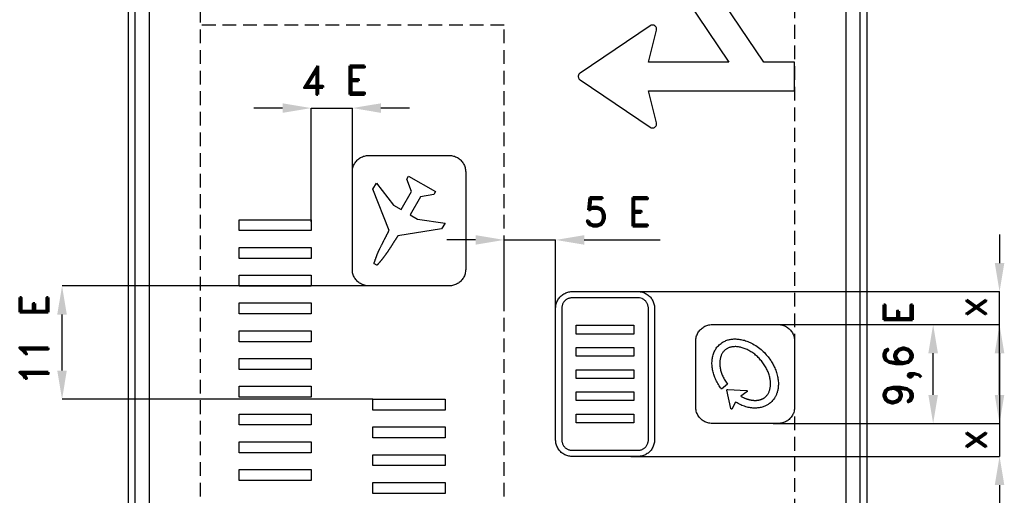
# Model space of a CAD drawing. Header units: millimetres. Extents: x -1096 to 3205, y 667 to 9904.
# Tile 2 of 3: x -1096 to 3205, y 3505 to 5583. Entities that reach past the tile are written whole.
import ezdxf

# ---------------------------------------------------------------- set-up
doc = ezdxf.new("R2010")
doc.units = ezdxf.units.MM
doc.header["$LTSCALE"] = 5
doc.linetypes.add('ČÁRKOVANÁX2', pattern=[1.5, 1, -0.5])
doc.layers.add('Kóty', color=2, linetype='Continuous')
doc.layers.add('Značka', color=7, linetype='Continuous')
doc.styles.get("Standard").update_dxf_attribs({"font": 'romand.shx', "height": 125})

msp = doc.modelspace()

# ---------------------------------------------------------------- linework, layer by layer
at = {"layer": 'Kóty'}
for p, q in [((52.2, 5196.9), (-72.8, 5196.9)), ((177.2, 4700.1), (177.2, 5197.1)), ((357.2, 4908.8), (357.2, 5197.1)), ((607.2, 5196.9), (482.2, 5196.9)), ((3184.5, 4645), (3184.5, 4520)), ((895.2, 4620.8), (770.2, 4620.8)), ((1020.2, 4318), (1020.2, 4621)), ((1245.2, 4318), (1245.2, 4621)), ((1370.2, 4620.8), (1701.8, 4620.8)), ((492, 4420), (-911, 4420)), ((1567, 4395), (3184.3, 4395)), ((1588.4, 4395), (3184.5, 4395)), ((3184.2, 3944), (3184.3, 4395)), ((-910.8, 4050), (-910.8, 4295)), ((2176.9, 4251), (2894.3, 4251)), ((2187.7, 4251), (3184.3, 4251)), ((2894.2, 3944), (2894.2, 4126)), ((3184.2, 4126), (3184.2, 3675)), ((447.2, 3925), (-911, 3925)), ((2195.9, 3819), (2894.3, 3819)), ((2217.2, 3819), (3184.3, 3819)), ((1573, 3675), (3184.3, 3675)), ((3184.2, 3550), (3184.2, 3425))]:
    msp.add_line(p, q, dxfattribs=at)
for points in [[(177.2, 5196.9), (357.2, 5196.9)], [(1020.2, 4621), (1245.2, 4621)]]:
    msp.add_lwpolyline(points, dxfattribs=at)
for points in [[(52.2, 5217.7), (52.2, 5176), (177.2, 5196.9)], [(482.2, 5217.7), (482.2, 5176), (357.2, 5196.9)], [(895.2, 4641.7), (895.2, 4600), (1020.2, 4620.8)], [(1370.2, 4641.7), (1370.2, 4600), (1245.2, 4620.8)], [(3163.3, 4520), (3205, 4520), (3184.2, 4395)], [(-931.7, 4295), (-890, 4295), (-910.8, 4420)], [(2873.3, 4126), (2915, 4126), (2894.2, 4251)], [(3163.3, 4126), (3205, 4126), (3184.2, 4251)], [(-931.7, 4050), (-890, 4050), (-910.8, 3925)], [(2873.3, 3944), (2915, 3944), (2894.2, 3819)], [(3163.3, 3944), (3205, 3944), (3184.2, 3819)], [(3163.3, 3550), (3205, 3550), (3184.2, 3675)]]:
    msp.add_solid(points, dxfattribs=at)
at = {"layer": 'Značka', "color": 6, "linetype": 'ČÁRKOVANÁX2', "ltscale": 12}
for p, q in [((1020.2, 5559.3), (-305.8, 5559.3)), ((1020.2, 1610.1), (1020.2, 5559.3))]:
    msp.add_line(p, q, dxfattribs=at)
at = {"layer": 'Značka', "color": 5}
for points in [[(2604.2, 1295.1), (-620.8, 1295.1), (-620.8, 9295.1), (2604.2, 9295.1), (2604.2, 1295.1)], [(-590.8, 1465.1), (-590.8, 9125.1)], [(-530.8, 9125.1), (-530.8, 1465.1)], [(2514.2, 1465.1), (2514.2, 9125.1)], [(2574.2, 9125.1), (2574.2, 1465.1)], [(177.2, 4661.3), (-137.8, 4661.3), (-137.8, 4709), (177.2, 4709), (177.2, 4661.3)], [(177.2, 4540), (-137.8, 4540), (-137.8, 4587.8), (177.2, 4587.8), (177.2, 4540)], [(177.2, 4418.8), (-137.8, 4418.8), (-137.8, 4466.5), (177.2, 4466.5), (177.2, 4418.8)], [(177.2, 4297.5), (-137.8, 4297.5), (-137.8, 4345.3), (177.2, 4345.3), (177.2, 4297.5)], [(177.2, 4176.3), (-137.8, 4176.3), (-137.8, 4224), (177.2, 4224), (177.2, 4176.3)], [(1587.2, 4209.8), (1335.2, 4209.8), (1335.2, 4248), (1587.2, 4248), (1587.2, 4209.8)], [(1587.2, 4112.8), (1335.2, 4112.8), (1335.2, 4151), (1587.2, 4151), (1587.2, 4112.8)], [(177.2, 4055), (-137.8, 4055), (-137.8, 4102.8), (177.2, 4102.8), (177.2, 4055)], [(1587.2, 4015.9), (1335.2, 4015.9), (1335.2, 4054), (1587.2, 4054), (1587.2, 4015.9)], [(177.2, 3933.8), (-137.8, 3933.8), (-137.8, 3981.5), (177.2, 3981.5), (177.2, 3933.8)], [(1587.2, 3918.9), (1335.2, 3918.9), (1335.2, 3957.1), (1587.2, 3957.1), (1587.2, 3918.9)], [(762.2, 3877.3), (447.2, 3877.3), (447.2, 3925), (762.2, 3925), (762.2, 3877.3)], [(177.2, 3812.6), (-137.8, 3812.6), (-137.8, 3860.3), (177.2, 3860.3), (177.2, 3812.6)], [(1587.2, 3821.9), (1335.2, 3821.9), (1335.2, 3860.1), (1587.2, 3860.1), (1587.2, 3821.9)], [(762.2, 3756), (447.2, 3756), (447.2, 3803.8), (762.2, 3803.8), (762.2, 3756)], [(177.2, 3691.3), (-137.8, 3691.3), (-137.8, 3739.1), (177.2, 3739.1), (177.2, 3691.3)], [(762.2, 3634.8), (447.2, 3634.8), (447.2, 3682.5), (762.2, 3682.5), (762.2, 3634.8)], [(177.2, 3570.1), (-137.8, 3570.1), (-137.8, 3617.8), (177.2, 3617.8), (177.2, 3570.1)], [(762.2, 3513.5), (447.2, 3513.5), (447.2, 3561.3), (762.2, 3561.3), (762.2, 3513.5)]]:
    msp.add_lwpolyline(points, dxfattribs=at)
at = {"layer": 'Značka', "color": 6, "linetype": 'ČÁRKOVANÁX2', "ltscale": 12}
msp.add_lwpolyline([(2289.2, 1610.1), (-305.8, 1610.1), (-305.8, 8980.1), (2289.2, 8980.1), (2289.2, 1610.1)], dxfattribs=at)
at = {"layer": 'Značka', "color": 5}
for points in [[(1772.9, 5737.9), (2002.2, 5398), (1650.2, 5398), (1685.6, 5537.5), (1685.8, 5538.4), (1686, 5539.2, 0.05146), (1686.2, 5542.7, 0.051611), (1685.7, 5546.1, 0.064186), (1684.2, 5550.2, 0.064096), (1681.7, 5553.8, 0.063963), (1678.5, 5556.7), (1674.7, 5558.7), (1670.5, 5559.8), (1666.2, 5559.8), (1662.7, 5559.2), (1659.6, 5557.8), (1658.8, 5557.3), (1658.1, 5556.9), (1352.1, 5349.9), (1351.4, 5349.3), (1350.7, 5348.8), (1348.2, 5346.3, 0.052158), (1346.3, 5343.4, 0.064824), (1344.7, 5339.3, 0.065076), (1344.2, 5335, 0.064735), (1344.7, 5330.6, 0.063131), (1346.3, 5326.5, 0.052115), (1348.2, 5323.6, 0.056966), (1350.7, 5321.1), (1351.4, 5320.6), (1352.1, 5320), (1658.1, 5113), (1658.8, 5112.6), (1659.6, 5112.1), (1662.7, 5110.8), (1666.2, 5110.1), (1670.5, 5110.1), (1674.7, 5111.2, 0.064022), (1678.5, 5113.2, 0.063853), (1681.7, 5116.1, 0.063529), (1684.2, 5119.7, 0.062352), (1685.7, 5123.8, 0.051607), (1686.2, 5127.2, 0.056284), (1686, 5130.7), (1685.8, 5131.5), (1685.6, 5132.4), (1650.2, 5272), (2289.2, 5272), (2289.2, 5398), (2154.2, 5398), (1877.4, 5808.3)], [(1677.2, 3747), (1677.2, 3746.7), (1677.2, 3746.4, -0.03218), (1676.5, 3737.1, -0.035443), (1674.6, 3728, -0.036275), (1671.6, 3719.1, -0.034446), (1667.4, 3710.8, -0.033737), (1662.2, 3703, -0.034075), (1656.1, 3696, -0.034224), (1649.1, 3689.9, -0.034223), (1641.3, 3684.7, -0.034053), (1633, 3680.5, -0.033425), (1624.2, 3677.5, -0.03411), (1615, 3675.6, -0.036759), (1605.7, 3675), (1605.4, 3675), (1605.2, 3675), (1317.2, 3675), (1316.9, 3675), (1316.6, 3675, -0.032164), (1307.3, 3675.6, -0.035425), (1298.2, 3677.5, -0.036265), (1289.3, 3680.5, -0.034417), (1281, 3684.7, -0.033701), (1273.2, 3689.9, -0.034073), (1266.3, 3696, -0.034204), (1260.1, 3703, -0.034235), (1254.9, 3710.8, -0.034044), (1250.7, 3719.1, -0.033427), (1247.7, 3728, -0.034133), (1245.8, 3737.1, -0.036746), (1245.2, 3746.4), (1245.2, 3746.7), (1245.2, 3747), (1245.2, 4323), (1245.2, 4323.2), (1245.2, 4323.5, -0.032176), (1245.8, 4332.8, -0.035456), (1247.7, 4342, -0.036269), (1250.7, 4350.8, -0.034399), (1254.9, 4359.1, -0.033697), (1260.1, 4366.9, -0.034075), (1266.3, 4373.9, -0.034224), (1273.2, 4380, -0.034253), (1281, 4385.2, -0.034032), (1289.3, 4389.4, -0.033403), (1298.2, 4392.4, -0.034158), (1307.3, 4394.3, -0.036735), (1316.6, 4395), (1316.9, 4395), (1317.2, 4395), (1605.2, 4395), (1605.4, 4395), (1605.7, 4395, -0.03219), (1615, 4394.3, -0.035479), (1624.2, 4392.4, -0.036249), (1633, 4389.4, -0.034393), (1641.3, 4385.2, -0.033723), (1649.1, 4380, -0.034073), (1656.1, 4373.9, -0.034223), (1662.3, 4366.9, -0.034227), (1667.4, 4359.1, -0.03405), (1671.6, 4350.8, -0.033411), (1674.6, 4342, -0.03412), (1676.5, 4332.8, -0.036746), (1677.2, 4323.5), (1677.2, 4323.2), (1677.2, 4323), (1677.2, 3747)], [(1677.2, 3747), (1677.2, 3746.7), (1677.2, 3746.4, -0.03218), (1676.5, 3737.1, -0.035443), (1674.6, 3728, -0.036275), (1671.6, 3719.1, -0.034446), (1667.4, 3710.8, -0.033737), (1662.2, 3703, -0.034075), (1656.1, 3696, -0.034224), (1649.1, 3689.9, -0.034223), (1641.3, 3684.7, -0.034053), (1633, 3680.5, -0.033425), (1624.2, 3677.5, -0.03411), (1615, 3675.6, -0.036759), (1605.7, 3675), (1605.4, 3675), (1605.2, 3675), (1317.2, 3675), (1316.9, 3675), (1316.6, 3675, -0.032164), (1307.3, 3675.6, -0.035425), (1298.2, 3677.5, -0.036265), (1289.3, 3680.5, -0.034417), (1281, 3684.7, -0.033701), (1273.2, 3689.9, -0.034073), (1266.3, 3696, -0.034204), (1260.1, 3703, -0.034235), (1254.9, 3710.8, -0.034044), (1250.7, 3719.1, -0.033427), (1247.7, 3728, -0.034133), (1245.8, 3737.1, -0.036746), (1245.2, 3746.4), (1245.2, 3746.7), (1245.2, 3747), (1245.2, 4323), (1245.2, 4323.2), (1245.2, 4323.5, -0.032176), (1245.8, 4332.8, -0.035456), (1247.7, 4342, -0.036269), (1250.7, 4350.8, -0.034399), (1254.9, 4359.1, -0.033697), (1260.1, 4366.9, -0.034075), (1266.3, 4373.9, -0.034224), (1273.2, 4380, -0.034253), (1281, 4385.2, -0.034032), (1289.3, 4389.4, -0.033403), (1298.2, 4392.4, -0.034158), (1307.3, 4394.3, -0.036735), (1316.6, 4395), (1316.9, 4395), (1317.2, 4395), (1605.2, 4395), (1605.4, 4395), (1605.7, 4395, -0.03219), (1615, 4394.3, -0.035479), (1624.2, 4392.4, -0.036249), (1633, 4389.4, -0.034393), (1641.3, 4385.2, -0.033723), (1649.1, 4380, -0.034073), (1656.1, 4373.9, -0.034223), (1662.3, 4366.9, -0.034227), (1667.4, 4359.1, -0.03405), (1671.6, 4350.8, -0.033411), (1674.6, 4342, -0.03412), (1676.5, 4332.8, -0.036746), (1677.2, 4323.5), (1677.2, 4323.2), (1677.2, 4323), (1677.2, 3747)], [(1650.2, 3747), (1650.2, 4323), (1650.2, 4323.1), (1650.2, 4323.3, 0.032186), (1649.8, 4329.1, 0.035433), (1648.6, 4334.8, 0.036261), (1646.7, 4340.3, 0.03442), (1644.1, 4345.6, 0.033744), (1640.8, 4350.4, 0.034052), (1637, 4354.8, 0.034212), (1632.6, 4358.6, 0.034216), (1627.8, 4361.9, 0.034039), (1622.6, 4364.5), (1617, 4366.4), (1611.3, 4367.6, 0.036748), (1605.5, 4368), (1605.3, 4368), (1605.2, 4368), (1317.2, 4368), (1317, 4368), (1316.8, 4368, 0.032169), (1311, 4367.5, 0.035478), (1305.3, 4366.4, 0.036283), (1299.8, 4364.5, 0.034439), (1294.6, 4361.9, 0.033698), (1289.7, 4358.6, 0.034079), (1285.3, 4354.8, 0.034184), (1281.5, 4350.4, 0.034239), (1278.3, 4345.6, 0.034021), (1275.6, 4340.3, 0.033445), (1273.8, 4334.8, 0.034149), (1272.6, 4329.1, 0.036748), (1272.2, 4323.3), (1272.2, 4323.1), (1272.2, 4323), (1272.2, 3747), (1272.2, 3746.8), (1272.2, 3746.6, 0.03219), (1272.6, 3740.8, 0.035474), (1273.8, 3735.1, 0.036276), (1275.6, 3729.6, 0.034439), (1278.3, 3724.4, 0.033722), (1281.5, 3719.5, 0.034107), (1285.3, 3715.1, 0.034212), (1289.7, 3711.3, 0.034228), (1294.6, 3708, 0.03403), (1299.8, 3705.4, 0.033405), (1305.3, 3703.5, 0.034132), (1311, 3702.3, 0.036792), (1316.8, 3702), (1317, 3702), (1317.2, 3702), (1605.2, 3702), (1605.3, 3702), (1605.5, 3702, 0.032251), (1611.3, 3702.4, 0.035476), (1617, 3703.5, 0.036283), (1622.6, 3705.4, 0.03443), (1627.8, 3708, 0.033768), (1632.6, 3711.3, 0.034079), (1637, 3715.1, 0.034224), (1640.8, 3719.5, 0.034234), (1644.1, 3724.4, 0.034057), (1646.7, 3729.6, 0.033415), (1648.6, 3735.1, 0.034119), (1649.8, 3740.8, 0.036737), (1650.2, 3746.6), (1650.2, 3746.8), (1650.2, 3747)], [(2289.2, 3891), (2289.2, 3890.7), (2289.2, 3890.4, -0.032183), (2288.5, 3881.1, -0.035449), (2286.6, 3872, -0.036279), (2283.6, 3863.1, -0.034434), (2279.4, 3854.8, -0.033734), (2274.2, 3847, -0.034075), (2268.1, 3840, -0.034222), (2261.1, 3833.9, -0.034227), (2253.3, 3828.7, -0.034054), (2245, 3824.5, -0.033426), (2236.2, 3821.5, -0.034108), (2227, 3819.6, -0.036759), (2217.7, 3819), (2217.4, 3819), (2217.2, 3819), (1929.2, 3819), (1928.9, 3819), (1928.6, 3819, -0.032164), (1919.3, 3819.6, -0.035427), (1910.2, 3821.5, -0.036273), (1901.3, 3824.5, -0.034417), (1893, 3828.7, -0.033701), (1885.2, 3833.9, -0.034073), (1878.2, 3840, -0.034223), (1872.1, 3847, -0.034256), (1866.9, 3854.8, -0.03405), (1862.7, 3863.1, -0.033427), (1859.7, 3872, -0.03412), (1857.8, 3881.1, -0.036746), (1857.2, 3890.4), (1857.2, 3890.7), (1857.2, 3891), (1857.2, 4179), (1857.2, 4179.2), (1857.2, 4179.5, -0.032176), (1857.8, 4188.8, -0.035443), (1859.7, 4198, -0.036275), (1862.7, 4206.8, -0.034422), (1866.9, 4215.1, -0.033708), (1872.1, 4222.9, -0.034075), (1878.2, 4229.9, -0.034224), (1885.2, 4236, -0.034246), (1893, 4241.2, -0.034029), (1901.3, 4245.4, -0.033401), (1910.2, 4248.4, -0.034161), (1919.3, 4250.3, -0.036733), (1928.6, 4251), (1928.9, 4251), (1929.2, 4251), (2217.2, 4251), (2217.4, 4251), (2217.7, 4251, -0.032189), (2227, 4250.3, -0.035477), (2236.2, 4248.4, -0.036248), (2245, 4245.4, -0.034397), (2253.3, 4241.2, -0.033721), (2261.1, 4236, -0.034073), (2268.1, 4229.9, -0.034221), (2274.3, 4222.9, -0.034222), (2279.4, 4215.1, -0.034047), (2283.6, 4206.8, -0.033411), (2286.6, 4198, -0.03413), (2288.5, 4188.8, -0.036746), (2289.2, 4179.5), (2289.2, 4179.2), (2289.2, 4179), (2289.2, 3891)], [(2016.7, 3883.8), (2016.7, 3883.8), (2016.7, 3883.7), (2016.6, 3883.6), (2016.6, 3883.6), (2016.6, 3883.5), (2016.6, 3883.5), (2016.6, 3883.5), (2016.6, 3883.5), (2016.5, 3883.5), (2016.5, 3883.4), (2016.5, 3883.4), (2016.5, 3883.3), (2016.4, 3883.3), (2016.4, 3883.3), (2016.4, 3883.2), (2016.3, 3883.2), (2016.3, 3883.2), (2016.3, 3883.2), (2016.3, 3883.2), (2016.3, 3883.2), (2016.3, 3883.2), (2016.3, 3883.1), (2016.3, 3883.1), (2016.2, 3883.1), (2016.2, 3883), (2016.2, 3883), (2016.1, 3883), (2016.1, 3882.9), (2016.1, 3882.9), (2016, 3882.9), (2016, 3882.9), (2016, 3882.9), (2016, 3882.9), (2016, 3882.9), (2016, 3882.8), (2016, 3882.8), (2015.9, 3882.8), (2015.9, 3882.8), (2015.9, 3882.7), (2015.9, 3882.7), (2015.8, 3882.7), (2015.8, 3882.7), (2015.7, 3882.6), (2015.7, 3882.6), (2015.7, 3882.6), (2015.7, 3882.6), (2015.7, 3882.6), (2015.7, 3882.6), (2015.7, 3882.6), (2015.6, 3882.5), (2015.6, 3882.5), (2015.6, 3882.5), (2015.5, 3882.5), (2015.5, 3882.5), (2015.4, 3882.4), (2015.4, 3882.4), (2015.4, 3882.4), (2015.3, 3882.4), (2015.3, 3882.4), (2015.3, 3882.4), (2015.3, 3882.4), (2015.3, 3882.4), (2015.3, 3882.3), (2015.2, 3882.3), (2015.2, 3882.3), (2015.2, 3882.3), (2015.1, 3882.3), (2015.1, 3882.2), (2015.1, 3882.2), (2015, 3882.2), (2015, 3882.2), (2014.9, 3882.2), (2014.9, 3882.2), (2014.9, 3882.2), (2014.9, 3882.2), (2014.9, 3882.2), (2014.9, 3882.2), (2014.8, 3882.1), (2014.8, 3882.1), (2014.8, 3882.1), (2014.7, 3882.1), (2014.7, 3882.1), (2014.6, 3882.1), (2014.6, 3882.1), (2014.5, 3882.1), (2014.5, 3882), (2014.5, 3882), (2014.5, 3882), (2014.5, 3882), (2014.5, 3882), (2014.4, 3882), (2014.4, 3882), (2014.4, 3882), (2014.3, 3882), (2014.3, 3882), (2014.2, 3882), (2014.2, 3882), (2014.2, 3882), (2014.1, 3882), (2014.1, 3882), (2014.1, 3882), (2014, 3882), (2014, 3882), (2014, 3882), (2014, 3882), (2014, 3882), (2013.9, 3882), (2013.9, 3882), (2013.8, 3882), (2013.8, 3882), (2013.8, 3882), (2013.7, 3882), (2013.7, 3882), (2013.6, 3882), (2013.6, 3882), (2013.6, 3882), (2013.6, 3882), (2013.6, 3882), (2013.6, 3882), (2013.5, 3882), (2013.5, 3882), (2013.4, 3882), (2013.4, 3882), (2013.4, 3882), (2013.3, 3882), (2013.3, 3882), (2013.2, 3882), (2013.2, 3882), (2013.2, 3882), (2013.2, 3882), (2013.2, 3882), (2013.1, 3882), (2013.1, 3882), (2013.1, 3882), (2013, 3882), (2013, 3882), (2013, 3882), (2012.9, 3882), (2012.9, 3882.1), (2012.8, 3882.1), (2012.8, 3882.1), (2012.7, 3882.1), (2012.7, 3882.1), (2012.7, 3882.1), (2012.3, 3882.2), (2011.9, 3882.4), (2011.5, 3882.7), (2011.2, 3883), (2010.9, 3883.3), (2010.7, 3883.7), (2010.7, 3883.7), (2010.7, 3883.7), (2010.7, 3883.8), (2010.7, 3883.8), (2010.6, 3883.8), (2010.6, 3883.9), (2010.6, 3883.9), (2010.6, 3883.9), (2010.6, 3884), (2010.6, 3884), (2010.5, 3884.1), (2010.5, 3884.1), (2010.5, 3884.1), (2010.5, 3884.1), (2010.5, 3884.1), (2010.5, 3884.1), (2010.5, 3884.2), (2010.5, 3884.2), (2010.5, 3884.2), (2010.5, 3884.3), (2010.4, 3884.3), (2010.4, 3884.3), (2010.4, 3884.4), (2010.4, 3884.4), (2010.4, 3884.5), (2010.4, 3884.5), (2010.4, 3884.5), (2010.4, 3884.5), (2010.4, 3884.6), (2010.4, 3884.6), (1993.3, 3963.8), (1993.3, 3963.9), (1993.3, 3963.9), (1993.3, 3964.3), (1993.3, 3964.3), (1993.3, 3964.3), (1993.3, 3964.3), (1993.3, 3964.4), (1993.3, 3964.4), (1993.3, 3964.4), (1993.3, 3964.5), (1993.3, 3964.5), (1993.3, 3964.5), (1993.3, 3964.6), (1993.3, 3964.6), (1993.3, 3964.6), (1993.3, 3964.7), (1993.3, 3964.7), (1993.3, 3964.7), (1993.3, 3964.7), (1993.3, 3964.7), (1993.3, 3964.7), (1993.3, 3964.8), (1993.3, 3964.8), (1993.3, 3964.9), (1993.3, 3964.9), (1993.3, 3964.9), (1993.3, 3965), (1993.3, 3965), (1993.3, 3965.1), (1993.3, 3965.1), (1993.3, 3965.1), (1993.3, 3965.1), (1993.3, 3965.1), (1993.3, 3965.1), (1993.3, 3965.2), (1993.3, 3965.2), (1993.3, 3965.2), (1993.3, 3965.3), (1993.4, 3965.3), (1993.4, 3965.4), (1993.4, 3965.4), (1993.4, 3965.5), (1993.4, 3965.5), (1993.4, 3965.5), (1993.4, 3965.5), (1993.4, 3965.5), (1993.4, 3965.5), (1993.4, 3965.6), (1993.4, 3965.6), (1993.4, 3965.6), (1993.5, 3965.7), (1993.5, 3965.7), (1993.5, 3965.8), (1993.5, 3965.8), (1993.5, 3965.8), (1993.5, 3965.9), (1993.6, 3965.9), (1993.6, 3965.9), (1993.6, 3965.9), (1993.6, 3965.9), (1993.6, 3965.9), (1993.6, 3966), (1993.6, 3966), (1993.6, 3966), (1993.6, 3966.1), (1993.7, 3966.1), (1993.7, 3966.2), (1993.7, 3966.2), (1993.7, 3966.2), (1993.7, 3966.3), (1993.8, 3966.3), (1993.8, 3966.3), (1993.8, 3966.3), (1993.8, 3966.3), (1993.8, 3966.3), (1993.8, 3966.4), (1993.8, 3966.4), (1993.8, 3966.4), (1993.9, 3966.5), (1993.9, 3966.5), (1993.9, 3966.5), (1993.9, 3966.6), (1994, 3966.6), (1994, 3966.6), (1994, 3966.7), (1994, 3966.7), (1994, 3966.7), (1994, 3966.7), (1994, 3966.7), (1994.1, 3966.7), (1994.1, 3966.7), (1994.1, 3966.8), (1994.1, 3966.8), (1994.2, 3966.8), (1994.2, 3966.9), (1994.2, 3966.9), (1994.3, 3966.9), (1994.3, 3967), (1994.3, 3967), (1994.3, 3967), (1994.3, 3967), (1994.3, 3967), (1994.4, 3967), (1994.4, 3967), (1994.4, 3967.1), (1994.4, 3967.1), (1994.5, 3967.1), (1994.5, 3967.1), (1994.5, 3967.2), (1994.6, 3967.2), (1994.6, 3967.2), (1994.6, 3967.2), (1994.7, 3967.3), (1994.7, 3967.3), (1994.7, 3967.3), (1994.7, 3967.3), (1994.7, 3967.3), (1994.7, 3967.3), (1994.8, 3967.3), (1994.8, 3967.3), (1994.8, 3967.4), (1994.9, 3967.4), (1994.9, 3967.4), (1994.9, 3967.4), (1995, 3967.5), (1995, 3967.5), (1995.1, 3967.5), (1995.1, 3967.5), (1995.1, 3967.5), (1995.1, 3967.5), (1995.1, 3967.5), (1995.1, 3967.5), (1995.1, 3967.5), (1995.2, 3967.6), (1995.2, 3967.6), (1995.3, 3967.6), (1995.3, 3967.6), (1995.3, 3967.6), (1995.4, 3967.6), (1995.4, 3967.7), (1995.5, 3967.7), (1995.5, 3967.7), (1995.5, 3967.7), (1995.5, 3967.7), (1995.5, 3967.7), (1995.5, 3967.7), (1995.6, 3967.7), (1995.6, 3967.7), (1995.6, 3967.7), (1995.7, 3967.8), (1995.7, 3967.8), (1995.8, 3967.8), (1995.8, 3967.8), (1995.8, 3967.8), (1995.9, 3967.8), (1995.9, 3967.8), (1995.9, 3967.8), (1995.9, 3967.8), (1995.9, 3967.8), (1995.9, 3967.8), (1996, 3967.8), (1996, 3967.8), (1996.1, 3967.8), (1996.1, 3967.9), (1996.1, 3967.9), (1996.2, 3967.9), (1996.2, 3967.9), (1996.3, 3967.9), (1996.3, 3967.9), (1996.3, 3967.9), (1996.3, 3967.9), (1996.3, 3967.9), (1996.4, 3967.9), (1996.4, 3967.9), (1996.4, 3967.9), (1996.5, 3967.9), (1996.5, 3967.9), (1996.5, 3967.9), (1996.6, 3967.9), (1996.6, 3967.9), (1996.7, 3967.9), (1996.7, 3967.9), (1996.8, 3967.9), (1996.8, 3967.9), (1996.8, 3967.9), (1996.8, 3967.9), (1996.9, 3967.9), (2078.9, 3963), (2078.9, 3963), (2079, 3963), (2079.1, 3962.9), (2079.2, 3962.9), (2079.6, 3962.8), (2080, 3962.7), (2080.4, 3962.5), (2080.8, 3962.3), (2081.1, 3962), (2081.4, 3961.6), (2081.6, 3961.3), (2081.8, 3960.9), (2082, 3960.4), (2082.1, 3960), (2082.1, 3959.6), (2082, 3959.1), (2082, 3959.1), (2082, 3959.1), (2082, 3959.1), (2082, 3959), (2082, 3959), (2082, 3959), (2082, 3958.9), (2082, 3958.9), (2082, 3958.9), (2082, 3958.8), (2082, 3958.8), (2082, 3958.7), (2082, 3958.7), (2082, 3958.7), (2082, 3958.7), (2082, 3958.7), (2081.9, 3958.7), (2081.9, 3958.6), (2081.9, 3958.6), (2081.9, 3958.6), (2081.9, 3958.5), (2081.9, 3958.5), (2081.9, 3958.4), (2081.8, 3958.4), (2081.8, 3958.3), (2081.8, 3958.3), (2081.8, 3958.3), (2081.8, 3958.3), (2081.8, 3958.3), (2081.8, 3958.3), (2081.8, 3958.2), (2081.8, 3958.2), (2081.8, 3958.2), (2081.7, 3958.1), (2081.7, 3958.1), (2081.7, 3958.1), (2081.7, 3958), (2081.7, 3958), (2081.6, 3957.9), (2081.6, 3957.9), (2081.6, 3957.9), (2081.6, 3957.9), (2081.6, 3957.9), (2081.6, 3957.9), (2081.6, 3957.9), (2081.6, 3957.8), (2081.5, 3957.8), (2081.5, 3957.8), (2081.5, 3957.7), (2081.5, 3957.7), (2081.4, 3957.7), (2081.4, 3957.6), (2081.4, 3957.6), (2081.4, 3957.5), (2081.4, 3957.5), (2081.3, 3957.5), (2081.3, 3957.5), (2081.3, 3957.5), (2081.3, 3957.5), (2081.3, 3957.5), (2081.3, 3957.4), (2081.2, 3957.4), (2081.2, 3957.4), (2081.2, 3957.3), (2081.2, 3957.3), (2081.1, 3957.3), (2081.1, 3957.2), (2081.1, 3957.2), (2081.1, 3957.2), (2081.1, 3957.2), (2081, 3957.2), (2081, 3957.2), (2081, 3957.2), (2081, 3957.1), (2081, 3957.1), (2080.9, 3957.1), (2080.9, 3957.1), (2080.9, 3957), (2080.8, 3957), (2080.8, 3957), (2080.8, 3957), (2080.7, 3956.9), (2080.7, 3956.9), (2080.7, 3956.9), (2080.7, 3956.9), (2080.6, 3956.9), (2053.8, 3938.1), (2055.8, 3937), (2057.9, 3935.9), (2059.9, 3934.9), (2061.9, 3933.8), (2063.9, 3932.8), (2065.9, 3931.9), (2068, 3931), (2070, 3930.1), (2072, 3929.3), (2074, 3928.4), (2076, 3927.7), (2078, 3926.9), (2080, 3926.2), (2082, 3925.6), (2084, 3924.9), (2086, 3924.4), (2088, 3923.8), (2089.9, 3923.3), (2091.9, 3922.8), (2093.8, 3922.4), (2095.7, 3922), (2097.7, 3921.6), (2099.6, 3921.2), (2101.4, 3920.9), (2103.3, 3920.7), (2105.2, 3920.4), (2107, 3920.2), (2108.8, 3920.1), (2110.6, 3920), (2112.4, 3919.9), (2114.2, 3919.8), (2115.9, 3919.8), (2117.7, 3919.8), (2119.4, 3919.8), (2121.1, 3919.9), (2122.7, 3920), (2124.4, 3920.1), (2126, 3920.3), (2127.6, 3920.5), (2129.2, 3920.7), (2130.7, 3921), (2132.3, 3921.2), (2133.8, 3921.5), (2135.3, 3921.9), (2136.7, 3922.2), (2138.2, 3922.6), (2139.6, 3923.1), (2141, 3923.5), (2142.4, 3924), (2143.7, 3924.5), (2145, 3925), (2146.3, 3925.5), (2147.6, 3926.1), (2148.9, 3926.7), (2150.1, 3927.3), (2151.3, 3928), (2152.5, 3928.6), (2153.7, 3929.3), (2154.8, 3930), (2155.9, 3930.8), (2157, 3931.5), (2158.1, 3932.3), (2159.2, 3933.1), (2160.2, 3934), (2162.3, 3935.8), (2164.3, 3937.7), (2166.3, 3939.7), (2168.1, 3941.9), (2169.9, 3944.2), (2171.6, 3946.5), (2173.1, 3949), (2174.6, 3951.6), (2176, 3954.4), (2177.3, 3957.2), (2178.5, 3960.2), (2179.6, 3963.3), (2180.6, 3966.5), (2181.4, 3969.9), (2182.2, 3973.3), (2182.8, 3976.9), (2183.3, 3980.5), (2183.6, 3984.3), (2183.8, 3988.2), (2183.9, 3992.1), (2183.8, 3996.2), (2183.6, 4000.3), (2183.2, 4004.5), (2182.6, 4008.8), (2182, 4013.1), (2181.1, 4017.5), (2180.1, 4021.9), (2179, 4026.3), (2177.7, 4030.8), (2176.2, 4035.3), (2174.6, 4039.8), (2172.8, 4044.3), (2170.9, 4048.8), (2168.8, 4053.3), (2166.6, 4057.8), (2164.2, 4062.3), (2161.7, 4066.7), (2159.1, 4071.1), (2156.3, 4075.4), (2153.4, 4079.7), (2150.4, 4083.9), (2147.3, 4088), (2144, 4092.1), (2140.7, 4096.1), (2137.2, 4100), (2133.6, 4103.8), (2130, 4107.4), (2126.3, 4111), (2122.4, 4114.5), (2118.5, 4117.8), (2114.6, 4121.1), (2110.6, 4124.1), (2106.5, 4127.1), (2102.4, 4129.9), (2098.2, 4132.6), (2094, 4135.1), (2089.8, 4137.5), (2085.6, 4139.8), (2081.4, 4141.8), (2077.1, 4143.8), (2072.9, 4145.5), (2068.7, 4147.1), (2064.5, 4148.6), (2060.4, 4149.9), (2056.2, 4151), (2052.2, 4152), (2048.1, 4152.8), (2044.2, 4153.4), (2040.3, 4153.9), (2036.5, 4154.3), (2032.7, 4154.5), (2029.1, 4154.5), (2025.5, 4154.4), (2022, 4154.2), (2018.6, 4153.9), (2015.3, 4153.4), (2012.1, 4152.7), (2009.1, 4152), (2006.1, 4151.1), (2003.2, 4150.2), (2000.4, 4149.1), (1997.8, 4147.9), (1995.2, 4146.6), (1992.7, 4145.2), (1990.3, 4143.7), (1988, 4142), (1985.8, 4140.3), (1983.7, 4138.5), (1981.7, 4136.6), (1979.8, 4134.5), (1977.9, 4132.4), (1976.2, 4130.1), (1974.5, 4127.7), (1972.9, 4125.3), (1971.4, 4122.6), (1970, 4119.9), (1968.7, 4117), (1967.5, 4114.1), (1966.4, 4111), (1965.5, 4107.8), (1964.6, 4104.4), (1963.9, 4101), (1963.3, 4097.4), (1962.8, 4093.7), (1962.4, 4090), (1962.2, 4086.1), (1962.2, 4082.1), (1962.3, 4078.1), (1962.5, 4074), (1962.9, 4069.8), (1963.4, 4065.5), (1964.1, 4061.2), (1965, 4056.8), (1966, 4052.4), (1967.1, 4047.9), (1968.4, 4043.5), (1969.9, 4039), (1971.5, 4034.4), (1973.3, 4029.9), (1975.2, 4025.4), (1977.3, 4020.9), (1979.5, 4016.4), (1981.9, 4012), (1984.4, 4007.5), (1987, 4003.2), (1989.8, 3998.8), (1992.7, 3994.6), (1995.7, 3990.4), (1969.9, 3968.3), (1967.6, 3971.3), (1965.4, 3974.4, -0.026814), (1953, 3993.9, -0.029812), (1942.8, 4014.6, -0.028294), (1935.8, 4033.6, -0.029693), (1930.9, 4053.3, -0.033487), (1928.3, 4073.9, -0.038725), (1928.7, 4094.7, -0.040904), (1931.7, 4113.6, -0.047102), (1938, 4131.7, -0.04942), (1947.1, 4147.9, -0.05328), (1959.2, 4161.8, -0.032805), (1967.6, 4169, -0.031488), (1976.9, 4175, -0.025178), (1985.1, 4179.1, -0.024229), (1993.6, 4182.5, -0.037372), (2008.2, 4186.3, -0.034417), (2023.2, 4188, -0.037412), (2041.3, 4187.6, -0.032634), (2059.2, 4184.8, -0.03491), (2080.2, 4178.8, -0.031148), (2100.3, 4170.1, -0.037351), (2125.2, 4155.3, -0.034575), (2147.8, 4137.1, -0.028701), (2165.3, 4119.5, -0.028805), (2180.6, 4100, -0.022399), (2191, 4084, -0.022896), (2199.9, 4067.1, -0.028899), (2208.4, 4046.3, -0.032125), (2214.4, 4024.5, -0.033828), (2217.6, 4003.7, -0.039107), (2217.7, 3982.7, -0.030864), (2215.9, 3967.9, -0.033747), (2212.2, 3953.5, -0.014676), (2210.3, 3948, -0.016353), (2208, 3942.6), (2206.8, 3940), (2205.5, 3937.4), (2204.2, 3934.9), (2202.7, 3932.4, -0.023674), (2198.2, 3925.4, -0.024153), (2193, 3918.9, -0.026243), (2186.8, 3912.4, -0.026162), (2180, 3906.5, -0.040577), (2168.1, 3898.7, -0.039315), (2155, 3892.8, -0.04318), (2138.9, 3888.2, -0.038285), (2122.2, 3886.3, -0.040954), (2101.9, 3886.9, -0.035086), (2081.9, 3890.6, -0.037275), (2059.1, 3898, -0.03628), (2037.7, 3908.6), (2034.5, 3910.4), (2031.4, 3912.3), (2016.7, 3883.8)]]:
    msp.add_lwpolyline(points, format="xyb", dxfattribs=at)
at = {"layer": 'Značka', "color": 251}
msp.add_lwpolyline([(852.2, 4492), (852.2, 4491.7), (852.2, 4491.5, -0.032176), (851.5, 4482.2, -0.035456), (849.6, 4473, -0.036253), (846.6, 4464.2, -0.034399), (842.4, 4455.9, -0.033697), (837.3, 4448.1, -0.034075), (831.1, 4441.1, -0.034184), (824.1, 4434.9, -0.034209), (816.3, 4429.8, -0.034032), (808, 4425.6, -0.033403), (799.2, 4422.6, -0.034158), (790, 4420.6, -0.036735), (780.7, 4420), (780.4, 4420), (780.2, 4420), (429.2, 4420), (428.9, 4420), (428.6, 4420, -0.032189), (419.3, 4420.7, -0.035481), (410.2, 4422.6, -0.036257), (401.3, 4425.6, -0.03441), (393, 4429.8, -0.033708), (385.2, 4434.9, -0.034065), (378.3, 4441.1, -0.034233), (372.1, 4448.1, -0.034238), (366.9, 4455.9, -0.034032), (362.7, 4464.2, -0.033373), (359.7, 4473, -0.034138), (357.8, 4482.2, -0.036736), (357.2, 4491.5), (357.2, 4491.7), (357.2, 4492), (357.2, 4918), (357.2, 4918.3), (357.2, 4918.6, -0.032164), (357.8, 4927.9, -0.035419), (359.7, 4937, -0.036265), (362.7, 4945.9, -0.034446), (366.9, 4954.2, -0.033737), (372.1, 4961.9, -0.034082), (378.3, 4968.9, -0.034214), (385.2, 4975.1, -0.034216), (393, 4980.3, -0.034056), (401.3, 4984.4, -0.033423), (410.2, 4987.5, -0.034107), (419.3, 4989.4, -0.036759), (428.6, 4990), (428.9, 4990), (429.2, 4990), (780.2, 4990), (780.4, 4990), (780.7, 4990, -0.032164), (790, 4989.4, -0.035425), (799.2, 4987.5, -0.036265), (808, 4984.5, -0.034417), (816.3, 4980.3, -0.033701), (824.1, 4975.1, -0.034094), (831.1, 4968.9, -0.034186), (837.3, 4961.9, -0.034235), (842.4, 4954.2, -0.034044), (846.6, 4945.8, -0.03342), (849.6, 4937, -0.034127), (851.5, 4927.9, -0.036746), (852.2, 4918.6), (852.2, 4918.3), (852.2, 4918), (852.2, 4492)], format="xyb", dxfattribs=at)
msp.add_lwpolyline([(719.7, 4832.1), (712.5, 4819), (654.4, 4809), (609.3, 4730.4), (641.7, 4711.5), (762.2, 4694.7), (747.3, 4668.6), (556.5, 4639.4), (556.5, 4639.3), (556.5, 4639.3), (556.3, 4639.1), (556.2, 4638.9), (556, 4638.7), (555.9, 4638.4), (555.7, 4638.2), (555.6, 4638), (555.5, 4637.8), (555.3, 4637.6), (555.3, 4637.5), (555.2, 4637.4), (555.2, 4637.4), (555.1, 4637.3), (555.1, 4637.3), (555.1, 4637.3), (554.9, 4637), (554.8, 4636.8), (554.5, 4636.3), (554.2, 4635.9), (553.4, 4634.7), (552.6, 4633.6), (551.6, 4632), (550.6, 4630.5), (549.6, 4629), (548.6, 4627.4), (547.6, 4625.9), (546.6, 4624.3), (546.2, 4623.7), (545.8, 4623.1), (545.4, 4622.5), (545, 4621.9), (543.9, 4620), (542.7, 4618.2), (541.7, 4616.7), (540.7, 4615.1), (539.8, 4613.6), (538.8, 4612.1), (537.8, 4610.6), (536.9, 4609), (536.5, 4608.4), (536.1, 4607.8), (535.7, 4607.2), (535.3, 4606.6), (534.1, 4604.7), (533, 4602.9), (532, 4601.3), (531, 4599.8), (530, 4598.3), (529, 4596.7), (528.1, 4595.2), (527.1, 4593.6), (526.7, 4593), (526.3, 4592.4), (525.9, 4591.8), (525.5, 4591.2), (524.6, 4589.7), (523.6, 4588.3), (522.8, 4587), (522.1, 4585.8), (521.3, 4584.6), (520.5, 4583.4), (519.7, 4582.2), (518.9, 4581), (518.6, 4580.5), (518.3, 4580), (518, 4579.5), (517.7, 4579.1), (516.7, 4577.6), (515.7, 4576.1), (514.9, 4574.8), (514.1, 4573.6), (513.2, 4572.3), (512.4, 4571.1), (511.6, 4569.9), (510.7, 4568.6), (510.4, 4568.1), (510.1, 4567.6), (509.7, 4567.1), (509.4, 4566.6), (508.8, 4565.8), (508.2, 4564.9), (507.7, 4564.2), (507.1, 4563.4), (506.6, 4562.7), (506.1, 4562), (505.7, 4561.4), (505.3, 4560.8), (504.8, 4560.1), (504.2, 4559.4), (503.5, 4558.3), (502.8, 4557.3), (502.1, 4556.5), (501.5, 4555.6), (500.9, 4554.8), (500.3, 4553.9), (499.7, 4553.1), (499.1, 4552.2), (498.8, 4551.9), (498.6, 4551.5), (498.3, 4551.2), (498.1, 4550.9), (497.1, 4549.5), (496.1, 4548.2), (495.2, 4547), (494.4, 4545.9), (493.6, 4544.8), (492.7, 4543.7), (491.9, 4542.6), (491.1, 4541.5), (490.7, 4541), (490.4, 4540.6), (490, 4540.1), (489.7, 4539.7), (488.7, 4538.4), (487.7, 4537.1), (486.8, 4536), (486, 4534.9), (485.1, 4533.8), (484.2, 4532.7), (483.4, 4531.6), (482.5, 4530.5), (482.1, 4530.1), (481.8, 4529.7), (481.4, 4529.3), (481.1, 4528.8), (480.2, 4527.8), (479.4, 4526.8), (478.7, 4525.9), (478, 4525.1), (477.2, 4524.2), (476.5, 4523.4), (475.9, 4522.7), (475.4, 4522), (474.6, 4521.2), (473.9, 4520.3), (472.9, 4519.3), (472, 4518.2), (471.2, 4517.3), (470.4, 4516.4), (469.6, 4515.5), (468.8, 4514.7), (468, 4513.8), (467.2, 4512.9), (466.8, 4512.6), (466.5, 4512.2), (466.3, 4512), (466.1, 4511.8), (466, 4511.7), (465.8, 4511.5), (465.8, 4511.5), (465.8, 4511.5), (465.8, 4511.5), (465.7, 4511.4), (465.6, 4511.3), (465.5, 4511.2), (465.3, 4511), (465.2, 4510.9), (465, 4510.7), (464.9, 4510.6), (464.8, 4510.4), (464.6, 4510.3), (464.5, 4510.2), (464.5, 4510.1), (464.4, 4510.1), (464.4, 4510.1), (464.4, 4510), (464.4, 4510), (451.4, 4517.3), (451.4, 4517.3), (451.4, 4517.4), (451.5, 4517.6), (451.5, 4517.8), (451.6, 4518), (451.7, 4518.2), (451.8, 4518.4), (451.8, 4518.6), (451.9, 4518.8), (452, 4519), (452, 4519.1), (452.1, 4519.2), (452.1, 4519.2), (452.1, 4519.3), (452.1, 4519.3), (452.1, 4519.3), (452.2, 4519.5), (452.3, 4519.7), (452.4, 4520.1), (452.6, 4520.5), (453, 4521.6), (453.3, 4522.6), (453.8, 4524), (454.3, 4525.3), (454.8, 4526.7), (455.3, 4528.1), (455.8, 4529.5), (456.3, 4530.8), (456.5, 4531.4), (456.7, 4532), (456.9, 4532.5), (457.1, 4533.1), (457.6, 4534.6), (458.2, 4536.1), (458.6, 4537.4), (459.1, 4538.7), (459.5, 4540), (460, 4541.2), (460.4, 4542.5), (460.9, 4543.8), (461.1, 4544.3), (461.2, 4544.8), (461.4, 4545.3), (461.6, 4545.8), (462.2, 4547.4), (462.7, 4548.9), (463.2, 4550.2), (463.6, 4551.4), (464.1, 4552.7), (464.6, 4554), (465.1, 4555.2), (465.5, 4556.5), (465.7, 4557), (465.9, 4557.5), (466.1, 4558), (466.3, 4558.5), (466.8, 4559.7), (467.3, 4561), (467.7, 4562), (468.1, 4563), (468.5, 4564), (469, 4565), (469.4, 4566), (469.8, 4567), (470, 4567.4), (470.2, 4567.8), (470.4, 4568.2), (470.5, 4568.6), (471.2, 4570.2), (471.9, 4571.7), (472.5, 4573), (473.1, 4574.3), (473.7, 4575.6), (474.4, 4576.8), (475, 4578.1), (475.6, 4579.4), (475.8, 4579.9), (476.1, 4580.4), (476.3, 4580.9), (476.6, 4581.4), (477.7, 4583.7), (478.9, 4586), (479.8, 4587.9), (480.7, 4589.8), (481.7, 4591.7), (482.6, 4593.6), (483.6, 4595.5), (484.5, 4597.4), (484.9, 4598.1), (485.3, 4598.9), (485.7, 4599.6), (486.1, 4600.4), (487.1, 4602.3), (488.1, 4604.3), (488.9, 4605.9), (489.7, 4607.6), (490.5, 4609.2), (491.4, 4610.8), (492.2, 4612.4), (493, 4614.1), (493.4, 4614.7), (493.7, 4615.4), (494, 4616), (494.4, 4616.7), (495.4, 4618.6), (496.4, 4620.6), (497.2, 4622.2), (498.1, 4623.9), (498.9, 4625.5), (499.8, 4627.2), (500.6, 4628.8), (501.5, 4630.4), (501.8, 4631.1), (502.1, 4631.7), (502.5, 4632.4), (502.8, 4633.1), (503.6, 4634.6), (504.4, 4636.2), (505.1, 4637.5), (505.7, 4638.8), (506.4, 4640.1), (507.1, 4641.4), (507.7, 4642.7), (508.4, 4644), (508.7, 4644.5), (508.9, 4645), (509.2, 4645.6), (509.5, 4646.1), (510.3, 4647.7), (511.1, 4649.3), (511.8, 4650.7), (512.5, 4652.1), (513.2, 4653.4), (513.9, 4654.8), (514.6, 4656.1), (515.2, 4657.5), (515.5, 4658), (515.8, 4658.6), (516, 4658.9), (516.1, 4659.3), (516.2, 4659.5), (516.3, 4659.7), (516.3, 4659.7), (516.4, 4659.7), (516.4, 4659.8), (516.4, 4659.9), (516.5, 4660.1), (516.6, 4660.2), (516.7, 4660.5), (516.8, 4660.7), (517, 4660.9), (517.1, 4661.2), (517.2, 4661.4), (517.3, 4661.7), (517.4, 4661.7), (517.4, 4661.8), (517.4, 4661.9), (517.5, 4662), (517.5, 4662), (517.5, 4662), (447.2, 4842.1), (462.5, 4868.2), (537.4, 4772.2), (570.3, 4753.4), (615.4, 4831.7), (595.1, 4887), (602.4, 4900), (719.7, 4832.1)], dxfattribs=at)

# ---------------------------------------------------------------- texts
at = {"layer": 'Kóty', "char_height": 125, "attachment_point": 5}
for s, insert in [('\\A1;4 E', (279.3, 5319.4)), ('\\A1;5 E', (1514.7, 4743.3))]:
    msp.add_mtext(s, dxfattribs=dict(at, insert=insert))
at = {"layer": 'Kóty', "char_height": 125, "attachment_point": 5, "rotation": 90}
for s, insert in [('\\A1;x', (3061.7, 4326.6)), ('\\A1;11 E', (-1033.3, 4184.4)), ('\\A1;9,6 E', (2759.8, 4122.3)), ('\\A1;x', (3061.7, 3747.3))]:
    msp.add_mtext(s, dxfattribs=dict(at, insert=insert))

doc.saveas('drawing.dxf')
